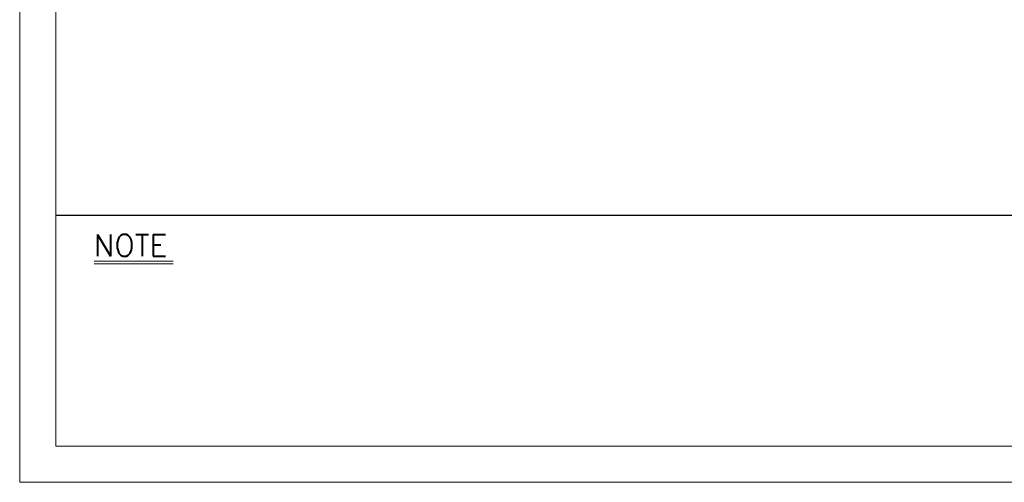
# Model space of a CAD drawing. Header units: millimetres. Extents: x 46891 to 51038, y 6223 to 10291.
# Tile 1 of 6: x 48547 to 49356, y 8529 to 8910. Entities that reach past the tile are written whole.
import ezdxf

# ---------------------------------------------------------------- set-up
doc = ezdxf.new("R2010")
doc.units = ezdxf.units.MM
doc.header["$LTSCALE"] = 0.5
doc.layers.get('0').update_dxf_attribs({"lineweight": 20})
doc.layers.add('3', color=3, linetype='Continuous')
doc.layers.add('4', color=4, linetype='Continuous', lineweight=13)
doc.styles.add('DSR TEXT', font='romans.shx', dxfattribs={"bigfont": 'whgtxt.shx'})

# ---------------------------------------------------------------- blocks, each defined once
blk = doc.blocks.new('A$C13F00394')
for p, q in [((-202.34, 25.67), (-191.42, 25.67)), ((-202.34, 25.3), (-191.42, 25.3))]:
    blk.add_line(p, q)
at = {"layer": '3'}
blk.add_line((0, 32), (-207.68, 32), dxfattribs=at)
at = {"layer": '4', "color": 0, "style": 'DSR TEXT'}
blk.add_text('NOTE', height=3, dxfattribs=at).set_placement((-202.39, 26.38))
blk = doc.blocks.new('A$C1C1952E1')
at = {"color": 1}
blk.add_lwpolyline([(0, 0), (420, 0), (420, 297), (0, 297)], close=True, dxfattribs=at)
at = {"color": 3}
blk.add_lwpolyline([(5, 5), (415, 5), (415, 292), (5, 292)], close=True, dxfattribs=at)

msp = doc.modelspace()

# ---------------------------------------------------------------- block references
at = {"xscale": 5.931900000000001, "yscale": 5.931900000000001, "zscale": 5.931900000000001}
for name, p in [('A$C1C1952E1', (48546.67132, 8528.99552)), ('A$C13F00394', (49808.28288, 8558.65502))]:
    msp.add_blockref(name, p, dxfattribs=at)

doc.saveas('drawing.dxf')
